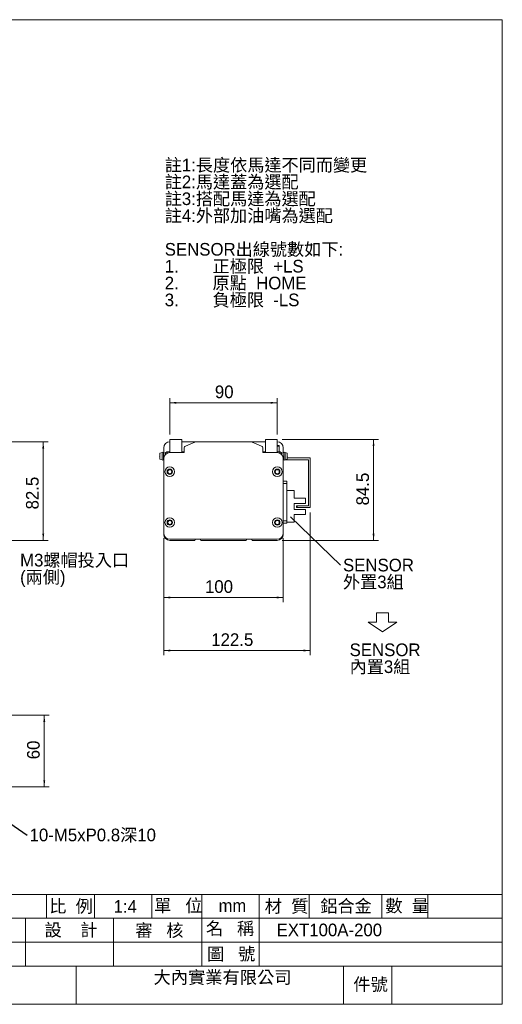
# Model space of a CAD drawing. Header units: millimetres. Extents: x 10 to 1179, y 6 to 830.
# Tile 2 of 2: x 775 to 1179, y 6 to 830. Entities that reach past the tile are written whole.
import ezdxf

# ---------------------------------------------------------------- set-up
doc = ezdxf.new("R2010")
doc.units = ezdxf.units.MM
doc.layers.add('BORDER', color=7, linetype='Continuous', lineweight=0)
doc.styles.add('SLDTEXTSTYLE0', font='swtxt.ttf', dxfattribs={"width": 0.993})
doc.styles.add('SLDTEXTSTYLE1', font='新細明體')
doc.styles.get("Standard").update_dxf_attribs({"font": 'swtxt.ttf'})
doc.dimstyles.new('SLDDIMSTYLE0', dxfattribs={"dimtxt": 10.345171, "dimasz": 5.6, "dimexe": 0, "dimexo": 0.0625, "dimgap": 2.586293, "dimtad": 1, "dimtoh": 1, "dimzin": 12, "dimdsep": 46, "dimtxsty": 'SLDTEXTSTYLE0', "dimsah": 1, "dimcen": 0.09, "dimadec": 0, "dimazin": 0, "dimtfac": 1, "dimtofl": 0, "dimtmove": 0, "dimatfit": 3, "dimfxl": 0, "dimtolj": 1, "dimtzin": 12, "dimarcsym": 0})
doc.dimstyles.new('SLDDIMSTYLE1', dxfattribs={"dimtxt": 5.6, "dimasz": 5.6, "dimexe": 0, "dimexo": 0.0625, "dimgap": 1.4, "dimtad": 0, "dimtih": 1, "dimtoh": 1, "dimdec": 0, "dimzin": 0, "dimdsep": 46, "dimtxsty": 'Standard', "dimsah": 1, "dimcen": 0.09, "dimadec": 0, "dimazin": 0, "dimtfac": 1, "dimtdec": 0, "dimtofl": 0, "dimtmove": 0, "dimatfit": 3, "dimfxl": 0, "dimtolj": 1, "dimtzin": 0, "dimarcsym": 0})
doc.dimstyles.new('SLDDIMSTYLE2', dxfattribs={"dimtxt": 1.6, "dimasz": 0.533333, "dimexe": 0, "dimexo": 0.0625, "dimgap": 0.4, "dimtad": 0, "dimtih": 1, "dimtoh": 1, "dimdec": 0, "dimzin": 0, "dimdsep": 46, "dimtxsty": 'Standard', "dimblk1": 'DOT', "dimblk2": 'DOT', "dimsah": 1, "dimcen": 0.09, "dimadec": 0, "dimazin": 0, "dimtfac": 1, "dimtdec": 0, "dimtofl": 0, "dimtmove": 0, "dimatfit": 3, "dimldrblk": 'DOT', "dimfxl": 0, "dimtolj": 1, "dimtzin": 0, "dimarcsym": 0})

# ---------------------------------------------------------------- blocks, each defined once
blk = doc.blocks.new('SW_NOTE_0')
at = {"layer": 'BORDER', "color": 0, "attachment_point": 1, "style": 'SLDTEXTSTYLE0'}
for s, insert, char_height in [('註1:長度依馬達不同而變更', (0, 14.44), 10.5833), ('註2:馬達蓋為選配', (0, 0.32), 10.583), ('註3:搭配馬達為選配', (0, -13.79), 10.583), ('註4:外部加油嘴為選配', (0, -27.9), 10.5833), ('SENSOR出線號數如下:', (0, -56.12), 10.5833), ('1.', (0, -70.23), 10.583), ('正極限  +LS', (40, -70.23), 10.583), ('2.', (0, -84.34), 10.583), ('原點  HOME', (40, -84.34), 10.583), ('3.', (0, -98.45), 10.583), ('負極限  -LS', (40, -98.45), 10.583)]:
    blk.add_mtext(s, dxfattribs=dict(at, insert=insert, char_height=char_height))
blk = doc.blocks.new('*D3')
at = {"layer": 'BORDER'}
for p, q in [((754.48, 477.16), (798.78, 477.16)), ((794.78, 394.66), (794.78, 477.16)), ((739.48, 394.66), (798.78, 394.66))]:
    blk.add_line(p, q, dxfattribs=at)
for points in [[(794.78, 477.16), (793.98, 471.56), (795.58, 471.56)], [(794.78, 394.66), (795.58, 400.26), (793.98, 400.26)]]:
    blk.add_solid(points, dxfattribs=at)
at = {"layer": 'BORDER', "insert": (780.34, 420.59), "char_height": 10.583, "attachment_point": 1, "rotation": 90, "style": 'SLDTEXTSTYLE0'}
blk.add_mtext('82.5', dxfattribs=at)
blk = doc.blocks.new('SW_NOTE_5')
at = {"layer": 'BORDER', "color": 0, "char_height": 10.583, "attachment_point": 1, "style": 'SLDTEXTSTYLE0'}
for s, insert in [('M3螺帽投入口', (2, 5.49, 61.74)), ('(兩側)', (2, -8.62, 61.74))]:
    blk.add_mtext(s, dxfattribs=dict(at, insert=insert))
blk = doc.blocks.new('*D25')
at = {"layer": 'BORDER'}
for p, q in [((724.48, 248.38), (799.63, 248.38)), ((795.63, 248.38), (795.63, 188.38)), ((724.48, 188.38), (799.63, 188.38))]:
    blk.add_line(p, q, dxfattribs=at)
for points in [[(795.63, 248.38), (794.83, 242.78), (796.43, 242.78)], [(795.63, 188.38), (796.43, 193.98), (794.83, 193.98)]]:
    blk.add_solid(points, dxfattribs=at)
at = {"layer": 'BORDER', "insert": (781.2, 211.5), "char_height": 10.583, "attachment_point": 1, "rotation": 90, "style": 'SLDTEXTSTYLE0'}
blk.add_mtext('60', dxfattribs=at)
blk = doc.blocks.new('SW_NOTE_11')
at = {"layer": 'BORDER', "color": 0, "insert": (2, 5.5, 39.47), "char_height": 10.5833, "attachment_point": 1, "style": 'SLDTEXTSTYLE0'}
blk.add_mtext('10-M5xP0.8深10', dxfattribs=at)
blk = doc.blocks.new('*D31')
at = {"layer": 'BORDER'}
for p, q in [((895.62, 396.66), (895.62, 342.89)), ((995.62, 396.66), (995.62, 342.89)), ((895.62, 346.89), (995.62, 346.89))]:
    blk.add_line(p, q, dxfattribs=at)
for points in [[(895.62, 346.89), (901.22, 346.09), (901.22, 347.69)], [(995.62, 346.89), (990.02, 347.69), (990.02, 346.09)]]:
    blk.add_solid(points, dxfattribs=at)
at = {"layer": 'BORDER', "insert": (930.11, 361.32), "char_height": 10.583, "attachment_point": 1, "style": 'SLDTEXTSTYLE0'}
blk.add_mtext('100', dxfattribs=at)
blk = doc.blocks.new('*D32')
at = {"layer": 'BORDER'}
for p, q in [((1018.12, 418.16), (1018.12, 298.5)), ((895.62, 396.66), (895.62, 298.5)), ((895.62, 302.5), (1018.12, 302.5))]:
    blk.add_line(p, q, dxfattribs=at)
for points in [[(895.62, 302.5), (901.22, 301.7), (901.22, 303.3)], [(1018.12, 302.5), (1012.52, 303.3), (1012.52, 301.7)]]:
    blk.add_solid(points, dxfattribs=at)
at = {"layer": 'BORDER', "insert": (935.37, 316.94), "char_height": 10.583, "attachment_point": 1, "style": 'SLDTEXTSTYLE0'}
blk.add_mtext('122.5', dxfattribs=at)
blk = doc.blocks.new('*D33')
at = {"layer": 'BORDER'}
for p, q in [((900.62, 483.16), (900.62, 513.84)), ((990.62, 483.16), (990.62, 513.84)), ((990.62, 509.84), (900.62, 509.84))]:
    blk.add_line(p, q, dxfattribs=at)
for points in [[(900.62, 509.84), (906.22, 509.04), (906.22, 510.64)], [(990.62, 509.84), (985.02, 510.64), (985.02, 509.04)]]:
    blk.add_solid(points, dxfattribs=at)
at = {"layer": 'BORDER', "insert": (938.39, 524.28), "char_height": 10.583, "attachment_point": 1, "style": 'SLDTEXTSTYLE0'}
blk.add_mtext('90', dxfattribs=at)
blk = doc.blocks.new('*D34')
at = {"layer": 'BORDER'}
for p, q in [((994.62, 479.16), (1075.19, 479.16)), ((1071.19, 394.66), (1071.19, 479.16)), ((994.62, 394.66), (1075.19, 394.66))]:
    blk.add_line(p, q, dxfattribs=at)
for points in [[(1071.19, 479.16), (1070.39, 473.56), (1071.99, 473.56)], [(1071.19, 394.66), (1071.99, 400.26), (1070.39, 400.26)]]:
    blk.add_solid(points, dxfattribs=at)
at = {"layer": 'BORDER', "insert": (1056.75, 423.97), "char_height": 10.583, "attachment_point": 1, "rotation": 90, "style": 'SLDTEXTSTYLE0'}
blk.add_mtext('84.5', dxfattribs=at)
blk = doc.blocks.new('SW_NOTE_12')
at = {"layer": 'BORDER', "color": 0, "char_height": 10.583, "attachment_point": 1, "style": 'SLDTEXTSTYLE0'}
for s, insert in [('SENSOR', (2, 5.5, 266.62)), ('外置3組', (2, -8.61, 266.62))]:
    blk.add_mtext(s, dxfattribs=dict(at, insert=insert))
blk = doc.blocks.new('_Dot')
at = {"color": 0, "linetype": 'ByBlock', "lineweight": -2}
blk.add_line((-0.5, 0), (-1, 0), dxfattribs=at)
at = {"color": 0, "linetype": 'ByBlock', "const_width": 0.5}
blk.add_lwpolyline([(-0.25, 0, 1), (0.25, 0, 1)], format="xyb", close=True, dxfattribs=at)
blk = doc.blocks.new('SW_NOTE_13')
at = {"layer": 'BORDER', "color": 0, "char_height": 10.583, "attachment_point": 1, "style": 'SLDTEXTSTYLE0'}
for s, insert in [('SENSOR', (0, 14.44)), ('內置3組', (0, 0.32))]:
    blk.add_mtext(s, dxfattribs=dict(at, insert=insert))

msp = doc.modelspace()

# ---------------------------------------------------------------- linework, layer by layer
at = {"color": 7, "linetype": 'Continuous', "lineweight": 15}
for p, q in [((900.619, 479.161), (910.619, 479.161)), ((900.619, 468.161), (900.619, 479.161)), ((910.619, 479.161), (910.619, 468.661)), ((980.619, 479.161), (990.619, 479.161)), ((980.619, 468.661), (980.619, 479.161)), ((990.619, 479.161), (990.619, 468.161)), ((895.619, 468.196), (895.619, 472.161)), ((910.619, 477.161), (923.582, 477.161)), ((912.619, 468.161), (912.619, 471.807)), ((913.876, 473.664), (921.725, 476.804)), ((967.656, 477.161), (923.582, 477.161)), ((967.656, 477.161), (980.619, 477.161)), ((969.513, 476.804), (977.362, 473.664)), ((978.619, 471.807), (978.619, 468.161)), ((990.619, 474.161), (992.119, 474.161)), ((992.119, 473.661), (990.619, 473.661)), ((992.119, 474.161), (992.119, 473.661)), ((992.119, 468.661), (992.119, 473.661)), ((995.619, 472.161), (995.619, 468.196)), ((894.164, 468.283), (892.419, 467.58)), ((892.419, 465.161), (892.419, 467.58)), ((892.419, 462.742), (892.419, 465.161)), ((892.419, 462.742), (894.164, 462.039)), ((894.164, 465.161), (894.164, 468.283)), ((894.164, 462.039), (894.164, 465.161)), ((896.783, 467.809), (895.259, 468.317)), ((895.259, 465.161), (895.259, 468.317)), ((895.259, 462.006), (895.259, 465.161)), ((895.259, 462.006), (895.619, 462.126)), ((895.619, 463.161), (895.619, 400.661)), ((896.783, 466.368), (896.783, 467.809)), ((898.111, 468.661), (897.161, 467.879)), ((897.161, 466.772), (897.161, 467.879)), ((898.769, 468.661), (898.14, 468.661)), ((898.769, 468.661), (900.619, 468.661)), ((900.619, 468.161), (912.619, 468.161)), ((910.619, 468.661), (912.619, 468.661)), ((978.619, 468.661), (980.619, 468.661)), ((978.619, 468.161), (990.619, 468.161)), ((992.469, 468.661), (990.619, 468.661)), ((992.469, 468.661), (993.044, 467.427)), ((993.098, 468.661), (992.469, 468.661)), ((994.078, 467.879), (993.127, 468.661)), ((994.078, 467.879), (994.078, 466.772)), ((995.979, 468.317), (994.455, 467.809)), ((994.455, 467.809), (994.455, 466.368)), ((995.619, 400.661), (995.619, 463.161)), ((995.619, 462.126), (995.979, 462.006)), ((995.979, 468.317), (995.979, 465.161)), ((995.979, 465.161), (995.979, 462.006)), ((998.819, 467.58), (997.075, 468.283)), ((997.075, 468.283), (997.075, 465.161)), ((997.075, 465.161), (997.075, 462.039)), ((997.075, 462.039), (998.819, 462.742)), ((1016.619, 462.161), (997.377, 462.161)), ((998.819, 467.58), (998.819, 465.161)), ((998.819, 465.161), (998.819, 462.742)), ((1018.119, 463.661), (998.819, 463.661)), ((1016.619, 423.661), (1016.619, 462.161)), ((1018.119, 463.661), (1018.119, 422.161)), ((995.619, 444.161), (998.619, 444.161)), ((998.619, 442.161), (995.619, 442.161)), ((998.619, 444.161), (998.619, 442.161)), ((998.619, 442.161), (998.619, 411.161)), ((998.619, 436.411), (1004.819, 436.411)), ((1004.819, 429.911), (1004.819, 436.411)), ((1014.119, 429.911), (1004.819, 429.911)), ((1014.119, 429.911), (1014.119, 425.661)), ((1014.119, 425.661), (1004.819, 425.661)), ((1004.819, 420.661), (1004.819, 425.661)), ((1014.119, 420.661), (1004.819, 420.661)), ((1006.619, 422.161), (1006.619, 423.661)), ((1006.619, 423.661), (1007.119, 423.661)), ((1007.119, 422.161), (1006.619, 422.161)), ((1007.119, 423.661), (1007.119, 422.161)), ((1007.119, 423.661), (1016.619, 423.661)), ((1018.119, 422.161), (1007.119, 422.161)), ((1014.119, 420.661), (1014.119, 416.411)), ((1004.819, 416.411), (1014.119, 416.411)), ((1004.819, 409.911), (1004.819, 416.411)), ((995.619, 411.161), (998.619, 411.161)), ((998.619, 409.161), (995.619, 409.161)), ((998.619, 411.161), (998.619, 409.995)), ((998.619, 409.995), (998.619, 409.911)), ((998.619, 409.911), (998.619, 409.161)), ((1004.819, 409.911), (998.619, 409.911)), ((900.619, 395.661), (990.619, 395.661)), ((921.519, 394.661), (922.119, 395.661)), ((926.119, 395.661), (926.719, 394.661)), ((964.519, 394.661), (965.119, 395.661)), ((969.119, 395.661), (969.719, 394.661)), ((921.519, 394.661), (900.619, 394.661)), ((964.519, 394.661), (926.719, 394.661)), ((990.619, 394.661), (969.719, 394.661))]:
    msp.add_line(p, q, dxfattribs=at)
at = {"color": 7, "linetype": 'Continuous', "lineweight": 15, "flags": 128}
msp.add_lwpolyline([(898.184, 467.433), (898.621, 468.439), (898.769, 468.661)], dxfattribs=at)
at = {"color": 7, "linetype": 'Continuous', "lineweight": 15}
for centre, radius in [((900.619, 452.161), 4), ((900.619, 452.161), 2.25), ((900.619, 452.161), 1.65), ((990.619, 452.161), 4), ((990.619, 452.161), 2.25), ((990.619, 452.161), 1.65), ((900.619, 409.661), 4), ((990.619, 409.661), 4), ((900.619, 409.661), 2.25), ((900.619, 409.661), 1.65), ((990.619, 409.661), 2.25), ((990.619, 409.661), 1.65)]:
    msp.add_circle(centre, radius, dxfattribs=at)
for centre, radius, start, end in [((900.619, 472.161), 5, 90, 180), ((914.619, 471.807), 2, 111.801409, 180), ((923.582, 472.161), 5, 90, 111.801409), ((967.656, 472.161), 5, 68.198591, 90), ((976.619, 471.807), 2, 0, 68.198591), ((990.619, 472.161), 5, 0, 90), ((893.169, 465.161), 1, 138.590378, 221.409622), ((894.757, 466.811), 1.588, 71.565051, 111.93848), ((894.757, 463.512), 1.588, 248.06152, 288.434949), ((900.619, 463.161), 5, 90, 180), ((896.908, 468.185), 0.397, 251.565051, 309.457612), ((990.619, 463.161), 5, 0, 90), ((994.33, 468.185), 0.397, 230.542388, 288.434949), ((996.481, 466.811), 1.588, 68.06152, 108.434949), ((996.481, 463.512), 1.588, 251.565051, 291.93848), ((998.069, 465.161), 1, 318.590378, 41.409622), ((900.619, 400.661), 5, 180, 270), ((900.619, 399.661), 5, 180, 270), ((990.619, 400.661), 5, 270, 0), ((990.619, 399.661), 5, 270, 0)]:
    msp.add_arc(centre, radius, start, end, dxfattribs=at)
at = {"layer": 'BORDER', "color": 7}
for p, q in [((1178.917, 830.434), (10.251, 830.434)), ((1178.917, 6.449), (1178.917, 830.434)), ((706.917, 98.449), (1178.917, 98.449)), ((797.62, 98.449), (797.62, 78.449)), ((837.62, 98.449), (837.62, 78.449)), ((885.734, 98.449), (885.734, 78.449)), ((927.433, 98.449), (927.433, 38.449)), ((975.547, 98.449), (975.547, 78.449)), ((1017.246, 98.449), (1017.246, 78.449)), ((1078.19, 98.449), (1078.19, 78.449)), ((1116.681, 98.449), (1116.681, 78.449)), ((706.917, 78.449), (1178.917, 78.449)), ((779.883, 78.449), (779.883, 38.449)), ((853.658, 78.449), (853.658, 38.449)), ((975.497, 78.449), (975.497, 38.449)), ((706.917, 58.449), (1178.917, 58.449)), ((706.917, 38.449), (1178.917, 38.449)), ((822.384, 38.449), (822.384, 6.449)), ((1046.114, 38.449), (1046.114, 6.449)), ((1086.371, 38.449), (1086.371, 6.449)), ((10.251, 6.449), (1178.917, 6.449))]:
    msp.add_line(p, q, dxfattribs=at)
at = {"layer": 'BORDER'}
for p, q in [((1073.603, 334.142), (1083.603, 334.142)), ((1073.603, 326.142), (1073.603, 334.142)), ((1083.603, 334.142), (1083.603, 326.142)), ((1078.603, 318.142), (1066.603, 326.142)), ((1066.603, 326.142), (1073.603, 326.142)), ((1078.603, 318.142), (1090.603, 326.142)), ((1090.603, 326.142), (1083.603, 326.142))]:
    msp.add_line(p, q, dxfattribs=at)

# ---------------------------------------------------------------- block references
for name, p in [('SW_NOTE_0', (896.437, 699.681)), ('SW_NOTE_5', (773.392, 377.953)), ('SW_NOTE_12', (1043.605, 373.815)), ('SW_NOTE_13', (1051.151, 293.959)), ('SW_NOTE_11', (781.341, 147.966))]:
    msp.add_blockref(name, p, dxfattribs=at)

# ---------------------------------------------------------------- texts
at = {"layer": 'BORDER', "attachment_point": 1}
for s, insert, char_height, style in [('比  例', (799.741, 93.875), 10.5833, 'SLDTEXTSTYLE1'), ('1:4', (853.63, 93.606), 10.5833, 'SLDTEXTSTYLE0'), ('單   位', (887.561, 94.359), 10.5833, 'SLDTEXTSTYLE1'), ('mm', (941.51, 94.339), 10.5833, 'SLDTEXTSTYLE1'), ('材  質', (980.091, 93.861), 10.5833, 'SLDTEXTSTYLE1'), ('鋁合金', (1026.661, 93.993), 10.5833, 'SLDTEXTSTYLE0'), ('數  量', (1080.967, 94.189), 10.5833, 'SLDTEXTSTYLE1'), ('設    計', (795.847, 73.971), 10.5833, 'SLDTEXTSTYLE1'), ('審   核', (871.758, 73.616), 10.5833, 'SLDTEXTSTYLE1'), ('名   稱', (930.903, 75.239), 10.5833, 'SLDTEXTSTYLE1'), ('EXT100A-200', (990.04, 73.98), 10.58333, 'SLDTEXTSTYLE0'), ('圖   號', (931.817, 53.867), 10.5833, 'SLDTEXTSTYLE1'), ('大內實業有限公司', (887.054, 34.327), 10.5833, 'SLDTEXTSTYLE1'), ('件號', (1054.275, 28.453), 10.5833, 'SLDTEXTSTYLE1')]:
    msp.add_mtext(s, dxfattribs=dict(at, insert=insert, char_height=char_height, style=style))

# ---------------------------------------------------------------- dimensions: what is measured, and where the dimension line sits
at = {"layer": 'BORDER'}
for base, p1, p2, picture, middle in [((900.619, 509.841), (990.619, 479.161), (900.619, 479.161), '*D33', (947.869, 509.841)), ((1018.119, 302.5), (895.619, 400.661), (1018.119, 422.161), '*D32', (956.063, 302.5)), ((995.619, 346.889), (895.619, 400.661), (995.619, 400.661), '*D31', (942.181, 346.889))]:
    dim = msp.add_linear_dim(base=base, p1=p1, p2=p2, dimstyle='SLDDIMSTYLE0', dxfattribs=at)
    dim.commit()
    dim.dimension.update_dxf_attribs({"geometry": picture, "text_midpoint": middle, "dimtype": 160})
for base, p1, p2, picture, middle in [((1071.19, 479.161), (990.619, 394.661), (990.619, 479.161), '*D34', (1071.19, 441.217)), ((794.777, 477.161), (735.482, 394.661), (750.482, 477.161), '*D3', (794.777, 437.838)), ((795.631, 188.384), (720.482, 248.384), (720.482, 188.384), '*D25', (795.631, 220.981))]:
    dim = msp.add_linear_dim(base=base, p1=p1, p2=p2, angle=90, dimstyle='SLDDIMSTYLE0', dxfattribs=at)
    dim.commit()
    dim.dimension.update_dxf_attribs({"geometry": picture, "text_midpoint": middle, "dimtype": 160})

# ---------------------------------------------------------------- leaders
for points, dimstyle in [([(1001.698, 414.369), (1043.605, 373.815)], 'SLDDIMSTYLE2'), ([(722.506, 187.825), (781.341, 147.966)], 'SLDDIMSTYLE1')]:
    msp.add_leader(points, dimstyle=dimstyle, dxfattribs=at)

doc.saveas('drawing.dxf')
